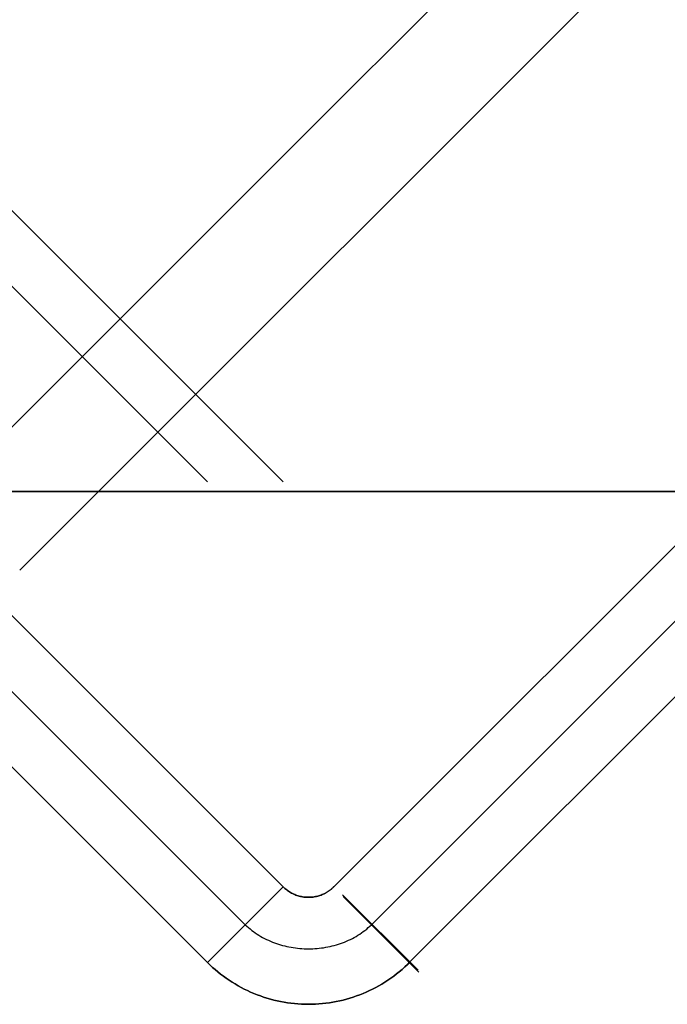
# Model space of a CAD drawing. Header units: millimetres. Extents: x -630 to 192, y -7 to 1615.
# Tile 16 of 249: x -599.59 to -590.51, y -7.19 to 6.62. Entities that reach past the tile are written whole.
import ezdxf

# ---------------------------------------------------------------- set-up
doc = ezdxf.new("R2010")
doc.units = ezdxf.units.MM
doc.header["$MEASUREMENT"] = 0
doc.layers.add('OVIDIO 160x80x72h', color=7, linetype='Continuous')

msp = doc.modelspace()

# ---------------------------------------------------------------- linework, layer by layer
at = {"layer": 'OVIDIO 160x80x72h', "extrusion": (0.2028516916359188, 0.1089792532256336, 0.9731262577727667)}
for points in [[(290.562993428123, 519.5545148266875), (290.562993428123, 680.2103592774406)], [(290.562993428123, 680.2103592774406), (290.562993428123, 519.5545148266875)]]:
    msp.add_lwpolyline(points, dxfattribs=at)
at = {"layer": 'OVIDIO 160x80x72h', "extrusion": (0.2028516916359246, 0.1089792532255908, 0.9731262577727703)}
msp.add_lwpolyline([(290.2675234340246, 680.2103592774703), (290.2675234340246, 519.5545148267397)], dxfattribs=at)
at = {"layer": 'OVIDIO 160x80x72h', "extrusion": (0.2028516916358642, 0.1089792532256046, 0.9731262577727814)}
for points in [[(289.9720534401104, 519.5545148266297), (289.9720534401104, 680.2103592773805)], [(289.9720534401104, 680.2103592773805), (289.9720534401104, 519.5545148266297)]]:
    msp.add_lwpolyline(points, dxfattribs=at)
at = {"layer": 'OVIDIO 160x80x72h', "extrusion": (-0.2655604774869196, 0.8811853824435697, 0.3911393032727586)}
for points in [[(532.4614520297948, 531.9455427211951), (578.7817514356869, 592.063838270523)], [(578.7817514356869, 592.063838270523), (532.4614520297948, 531.9455427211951)]]:
    msp.add_lwpolyline(points, dxfattribs=at)
at = {"layer": 'OVIDIO 160x80x72h', "extrusion": (-0.2655070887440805, 0.8812084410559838, 0.3911235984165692)}
for points in [[(578.0691766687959, 592.6181886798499), (532.4494408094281, 533.3980644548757)], [(532.4494408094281, 533.3980644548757), (578.0691766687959, 592.6181886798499)]]:
    msp.add_lwpolyline(points, dxfattribs=at)
at = {"layer": 'OVIDIO 160x80x72h', "extrusion": (-0.2653523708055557, 0.8812743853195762, 0.3910800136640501)}
msp.add_lwpolyline([(568.1604525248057, 582.8888435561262), (523.8475339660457, 525.3336986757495)], dxfattribs=at)
at = {"layer": 'OVIDIO 160x80x72h'}
for points in [[(-564.4672755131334, 36.14162129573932), (-600.6586368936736, -0.0497400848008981)], [(-563.4067647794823, 35.08111056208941), (-599.5907562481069, -1.102880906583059)], [(-595.8983301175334, -5.542165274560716), (-628.4245867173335, 26.98409132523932)], [(-628.4245867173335, 26.98409132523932), (-595.8983301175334, -5.542165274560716)], [(-596.4286602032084, -6.072495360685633), (-628.9549168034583, 26.45376123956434)], [(-629.4852440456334, 25.92343399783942), (-596.9589874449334, -6.602822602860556)], [(-596.9589874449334, -6.602822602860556), (-629.4852440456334, 25.92343399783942)], [(-576.9827732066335, 11.60472365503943), (-594.6528839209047, -6.065387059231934)], [(-596.9589874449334, -6.602822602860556), (-595.8983301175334, -5.542165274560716)], [(-595.8983301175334, -5.542165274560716), (-596.9589874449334, -6.602822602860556)]]:
    msp.add_lwpolyline(points, dxfattribs=at)
at = {"layer": 'OVIDIO 160x80x72h', "extrusion": (-0.000405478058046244, -0.0004054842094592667, 0.9999998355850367)}
for points in [[(-595.18480840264, -5.536678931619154), (-577.5132120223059, 12.13518263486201)], [(-577.5132120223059, 12.13518263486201), (-595.18480840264, -5.536678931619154)]]:
    msp.add_lwpolyline(points, dxfattribs=at)
at = {"layer": 'OVIDIO 160x80x72h', "extrusion": (-8.002787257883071e-07, -8.002763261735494e-07, 0.9999999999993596)}
for points in [[(-594.1210881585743, -6.593952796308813), (-576.4525660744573, 11.07451630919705)], [(-576.4525660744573, 11.07451630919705), (-594.1210881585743, -6.593952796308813)]]:
    msp.add_lwpolyline(points, dxfattribs=at)
at = {"layer": 'OVIDIO 160x80x72h', "extrusion": (0, 1, 0)}
for points in [[(603.7904865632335, 719.8661606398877), (219.1110592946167, 719.8661608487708)], [(603.7904865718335, 721.3661611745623), (219.1110592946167, 721.3661611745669)], [(219.1110592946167, 719.8661608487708), (603.7904865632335, 719.8661606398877)], [(219.1110592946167, 721.3661611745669), (603.7904865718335, 721.3661611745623)], [(603.791869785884, 719.4810376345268), (219.1110592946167, 719.4810376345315)], [(219.1110592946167, 717.5773067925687), (603.4109550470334, 717.5773067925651)], [(603.4109550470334, 717.5773067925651), (219.1110592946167, 717.5773067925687)], [(603.7904865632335, 719.8256670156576), (219.1110592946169, 719.8256670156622)]]:
    msp.add_lwpolyline(points, dxfattribs=at)
at = {"layer": 'OVIDIO 160x80x72h', "extrusion": (-7.538766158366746e-07, 0.9999999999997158, 0)}
for points in [[(219.1110550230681, 718.9195270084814), (603.4109507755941, 718.9189475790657)], [(603.4109507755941, 718.9189475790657), (219.1110550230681, 718.9195270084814)]]:
    msp.add_lwpolyline(points, dxfattribs=at)
at = {"layer": 'OVIDIO 160x80x72h', "extrusion": (0.0002316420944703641, 0.9998841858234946, -0.01521713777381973)}
for points in [[(606.8597318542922, 719.8631165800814), (595.8970301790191, -0.2202599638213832)], [(595.8970301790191, -0.2202599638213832), (606.8597318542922, 719.8631165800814)]]:
    msp.add_lwpolyline(points, dxfattribs=at)
at = {"layer": 'OVIDIO 160x80x72h', "extrusion": (0.9998844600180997, 0.0002316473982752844, 0.01519911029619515)}
for points in [[(-5.398821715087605, 8.882453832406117), (5.577491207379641, 728.9894631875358)], [(5.577491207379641, 728.9894631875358), (-5.398821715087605, 8.882453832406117)]]:
    msp.add_lwpolyline(points, dxfattribs=at)
at = {"layer": 'OVIDIO 160x80x72h', "extrusion": (0.9998841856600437, 0.000231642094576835, 0.01521714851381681)}
msp.add_lwpolyline([(-5.550990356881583, 8.905068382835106), (5.411911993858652, 729.0021340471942)], dxfattribs=at)
at = {"layer": 'OVIDIO 160x80x72h', "extrusion": (0.0002316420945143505, 0.9998841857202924, -0.01521714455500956)}
for points in [[(607.9201385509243, 719.8469727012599), (596.9574417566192, -0.2364039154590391)], [(596.9574417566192, -0.2364039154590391), (607.9201385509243, 719.8469727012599)]]:
    msp.add_lwpolyline(points, dxfattribs=at)
at = {"layer": 'OVIDIO 160x80x72h', "extrusion": (0.9998846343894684, 0.0002316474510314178, 0.015187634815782)}
for points in [[(-6.456310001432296, 8.889465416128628), (4.528146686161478, 728.9866211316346)], [(4.528146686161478, 728.9866211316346), (-6.456310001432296, 8.889465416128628)]]:
    msp.add_lwpolyline(points, dxfattribs=at)
at = {"layer": 'OVIDIO 160x80x72h', "extrusion": (0.9998841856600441, 0.0002316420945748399, 0.01521714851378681)}
msp.add_lwpolyline([(-7.050831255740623, 8.928848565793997), (3.911967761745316, 729.0191268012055)], dxfattribs=at)
at = {"layer": 'OVIDIO 160x80x72h', "extrusion": (-0.01521962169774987, 0.01521962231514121, 0.9997683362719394)}
msp.add_lwpolyline([(-594.0633803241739, -6.738051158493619), (-595.1241291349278, -5.677548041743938)], dxfattribs=at)
at = {"layer": 'OVIDIO 160x80x72h', "extrusion": (-0.01418311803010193, 0.01409696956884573, 0.9998000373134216)}
for points in [[(-595.1272363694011, -5.652863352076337), (-594.0632150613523, -6.710210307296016)], [(-594.0632150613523, -6.710210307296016), (-595.1272363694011, -5.652863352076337)]]:
    msp.add_lwpolyline(points, dxfattribs=at)
at = {"layer": 'OVIDIO 160x80x72h'}
for points in [[(-595.8983301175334, -5.542165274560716, -0.1338388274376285), (-595.8865241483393, -5.553583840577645, -0.1348928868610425), (-595.8743455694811, -5.564604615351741, -0.1359423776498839), (-595.8618102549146, -5.575218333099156, -0.1369869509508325), (-595.8489340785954, -5.585415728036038, -0.1380262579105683), (-595.8357329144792, -5.595187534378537, -0.1390599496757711), (-595.8222226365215, -5.604524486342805, -0.1400876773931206), (-595.8084191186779, -5.61341731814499, -0.1411090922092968), (-595.7943382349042, -5.62185676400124, -0.1421238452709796), (-595.7799958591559, -5.629833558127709, -0.1431315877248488), (-595.7654078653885, -5.637338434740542, -0.1441319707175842), (-595.7505901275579, -5.644362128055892, -0.1451246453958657), (-595.7355585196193, -5.650895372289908, -0.1461092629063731), (-595.7203289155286, -5.656928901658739, -0.1470854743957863), (-595.7049171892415, -5.662453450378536, -0.1480529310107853), (-595.6893392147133, -5.667459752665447, -0.1490112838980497), (-595.6736108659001, -5.671938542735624, -0.1499601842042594), (-595.6577480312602, -5.675882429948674, -0.1508988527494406), (-595.6417666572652, -5.67929152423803, -0.1518247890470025), (-595.6256827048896, -5.682167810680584, -0.1527350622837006), (-595.6095121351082, -5.684513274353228, -0.1536267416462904), (-595.5932709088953, -5.686329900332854, -0.1544968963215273), (-595.5769749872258, -5.687619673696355, -0.1553425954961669), (-595.5606403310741, -5.688384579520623, -0.1561609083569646), (-595.5442829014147, -5.688626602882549, -0.1569489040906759), (-595.5279186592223, -5.688347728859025, -0.1577036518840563), (-595.5115635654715, -5.687549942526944, -0.1584222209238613), (-595.495233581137, -5.686235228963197, -0.1591016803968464), (-595.478944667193, -5.684405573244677, -0.1597390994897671), (-595.4627127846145, -5.682062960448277, -0.1603315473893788), (-595.4465538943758, -5.679209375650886, -0.160876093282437), (-595.4304839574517, -5.675846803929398, -0.1613698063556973), (-595.4145189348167, -5.671977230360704, -0.1618097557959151), (-595.3986744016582, -5.667601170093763, -0.1621941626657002), (-595.3829643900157, -5.662713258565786, -0.16252585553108), (-595.3674025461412, -5.657306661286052, -0.1628088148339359), (-595.3520025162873, -5.651374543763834, -0.1630470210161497), (-595.3367779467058, -5.644910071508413, -0.1632444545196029), (-595.3217424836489, -5.637906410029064, -0.1634050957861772), (-595.3142999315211, -5.634200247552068, -0.1634728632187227), (-595.3069097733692, -5.630356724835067, -0.163532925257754), (-595.2995737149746, -5.626374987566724, -0.1635857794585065), (-595.2922934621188, -5.622254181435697, -0.1636319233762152), (-595.2850707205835, -5.617993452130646, -0.1636718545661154), (-595.2779071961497, -5.613591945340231, -0.1637060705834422), (-595.2708045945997, -5.609048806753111, -0.1637350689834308), (-595.2637646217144, -5.604363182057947, -0.1637593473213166), (-595.2567889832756, -5.599534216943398, -0.1637794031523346), (-595.2498793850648, -5.594561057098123, -0.1637957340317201), (-595.2430375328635, -5.589442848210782, -0.1638088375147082), (-595.2362651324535, -5.584178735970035, -0.1638192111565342), (-595.229563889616, -5.578767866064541, -0.1638273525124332), (-595.2229355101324, -5.57320938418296, -0.1638337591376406), (-595.2163816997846, -5.567502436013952, -0.1638389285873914), (-595.2099041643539, -5.561646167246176, -0.1638433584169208), (-595.2035046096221, -5.555639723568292, -0.1638475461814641), (-595.1971847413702, -5.54948225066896, -0.1638519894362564), (-595.1909462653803, -5.543172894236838, -0.163857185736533), (-595.1847908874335, -5.536710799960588, -0.1638636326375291)], [(-595.1847908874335, -5.536710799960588, -0.1638636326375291), (-595.1909462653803, -5.543172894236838, -0.163857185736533), (-595.1971847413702, -5.54948225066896, -0.1638519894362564), (-595.2035046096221, -5.555639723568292, -0.1638475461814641), (-595.2099041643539, -5.561646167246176, -0.1638433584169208), (-595.2163816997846, -5.567502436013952, -0.1638389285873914), (-595.2229355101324, -5.57320938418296, -0.1638337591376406), (-595.229563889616, -5.578767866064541, -0.1638273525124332), (-595.2362651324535, -5.584178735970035, -0.1638192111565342), (-595.2430375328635, -5.589442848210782, -0.1638088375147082), (-595.2498793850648, -5.594561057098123, -0.1637957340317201), (-595.2567889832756, -5.599534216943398, -0.1637794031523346), (-595.2637646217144, -5.604363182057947, -0.1637593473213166), (-595.2708045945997, -5.609048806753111, -0.1637350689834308), (-595.2779071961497, -5.613591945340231, -0.1637060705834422), (-595.2850707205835, -5.617993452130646, -0.1636718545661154), (-595.2922934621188, -5.622254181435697, -0.1636319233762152), (-595.2995737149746, -5.626374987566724, -0.1635857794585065), (-595.3069097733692, -5.630356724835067, -0.163532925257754), (-595.3142999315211, -5.634200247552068, -0.1634728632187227), (-595.3217424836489, -5.637906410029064, -0.1634050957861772), (-595.3367779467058, -5.644910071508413, -0.1632444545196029), (-595.3520025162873, -5.651374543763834, -0.1630470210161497), (-595.3674025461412, -5.657306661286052, -0.1628088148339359), (-595.3829643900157, -5.662713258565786, -0.16252585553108), (-595.3986744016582, -5.667601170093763, -0.1621941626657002), (-595.4145189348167, -5.671977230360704, -0.1618097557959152), (-595.4304839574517, -5.675846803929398, -0.1613698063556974), (-595.4465538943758, -5.679209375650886, -0.1608760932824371), (-595.4627127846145, -5.682062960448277, -0.1603315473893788), (-595.478944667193, -5.684405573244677, -0.1597390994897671), (-595.495233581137, -5.686235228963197, -0.1591016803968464), (-595.5115635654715, -5.687549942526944, -0.1584222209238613), (-595.5279186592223, -5.688347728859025, -0.1577036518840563), (-595.5442829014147, -5.688626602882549, -0.1569489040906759), (-595.5606403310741, -5.688384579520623, -0.1561609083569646), (-595.5769749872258, -5.687619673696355, -0.1553425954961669), (-595.5932709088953, -5.686329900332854, -0.1544968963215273), (-595.6095121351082, -5.684513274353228, -0.1536267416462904), (-595.6256827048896, -5.682167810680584, -0.1527350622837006), (-595.6417666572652, -5.67929152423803, -0.1518247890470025), (-595.6577480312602, -5.675882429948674, -0.1508988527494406), (-595.6736108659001, -5.671938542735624, -0.1499601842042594), (-595.6893392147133, -5.667459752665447, -0.1490112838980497), (-595.7049171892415, -5.662453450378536, -0.1480529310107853), (-595.7203289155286, -5.656928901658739, -0.1470854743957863), (-595.7355585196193, -5.650895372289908, -0.1461092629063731), (-595.7505901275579, -5.644362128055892, -0.1451246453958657), (-595.7654078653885, -5.637338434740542, -0.1441319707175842), (-595.7799958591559, -5.629833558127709, -0.1431315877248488), (-595.7943382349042, -5.62185676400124, -0.1421238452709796), (-595.8084191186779, -5.61341731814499, -0.1411090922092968), (-595.8222226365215, -5.604524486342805, -0.1400876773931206), (-595.8357329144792, -5.595187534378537, -0.1390599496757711), (-595.8489340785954, -5.585415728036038, -0.1380262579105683), (-595.8618102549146, -5.575218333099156, -0.1369869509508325), (-595.8743455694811, -5.564604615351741, -0.1359423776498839), (-595.8865241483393, -5.553583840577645, -0.1348928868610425), (-595.8983301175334, -5.542165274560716, -0.1338388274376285)], [(-596.4286564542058, -6.072491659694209, -0.1338388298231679), (-596.406627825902, -6.093304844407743, -0.1342289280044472), (-596.3840649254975, -6.113457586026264, -0.1346179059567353), (-596.3609850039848, -6.132949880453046, -0.1350056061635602), (-596.3374053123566, -6.151781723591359, -0.1353918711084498), (-596.3133431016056, -6.169953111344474, -0.1357765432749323), (-596.2888156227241, -6.18746403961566, -0.1361594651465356), (-596.2638401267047, -6.204314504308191, -0.1365404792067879), (-596.2384338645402, -6.220504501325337, -0.1369194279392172), (-596.2126140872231, -6.236034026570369, -0.1372961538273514), (-596.186398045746, -6.250903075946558, -0.1376704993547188), (-596.1598029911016, -6.265111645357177, -0.1380423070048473), (-596.1328461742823, -6.278659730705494, -0.138411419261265), (-596.105544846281, -6.291547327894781, -0.1387776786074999), (-596.0779162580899, -6.303774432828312, -0.1391409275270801), (-596.0499776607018, -6.315341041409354, -0.1395010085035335), (-596.0217463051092, -6.326247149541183, -0.1398577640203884), (-595.9932394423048, -6.336492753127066, -0.1402110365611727), (-595.9644743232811, -6.346077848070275, -0.1405606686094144), (-595.935468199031, -6.355002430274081, -0.1409065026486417), (-595.9062383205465, -6.363266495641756, -0.1412483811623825), (-595.8768019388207, -6.370870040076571, -0.1415861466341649), (-595.847176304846, -6.377813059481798, -0.141919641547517), (-595.817378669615, -6.384095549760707, -0.1422487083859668), (-595.7874262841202, -6.389717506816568, -0.1425731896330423), (-595.7573363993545, -6.394678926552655, -0.1428929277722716), (-595.72712626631, -6.398979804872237, -0.1432077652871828), (-595.6968131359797, -6.402620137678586, -0.1435175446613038), (-595.6664142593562, -6.405599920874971, -0.1438221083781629), (-595.6359468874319, -6.407919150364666, -0.1441212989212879), (-595.6054282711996, -6.409577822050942, -0.144414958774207), (-595.5748756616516, -6.410575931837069, -0.1447029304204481), (-595.5443063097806, -6.410913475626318, -0.1449850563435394), (-595.5137374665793, -6.41059044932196, -0.1452611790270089), (-595.4831863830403, -6.409606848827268, -0.1455311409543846), (-595.4526703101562, -6.407962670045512, -0.1457947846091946), (-595.4222064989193, -6.405657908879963, -0.1460519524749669), (-595.3918122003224, -6.402692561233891, -0.1463024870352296), (-595.3615046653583, -6.399066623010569, -0.1465462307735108), (-595.3313011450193, -6.394780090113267, -0.1467830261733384), (-595.301218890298, -6.389832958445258, -0.1470127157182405), (-595.2712751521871, -6.384225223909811, -0.1472351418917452), (-595.2414871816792, -6.377956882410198, -0.1474501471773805), (-595.2118722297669, -6.371027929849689, -0.1476575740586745), (-595.1824475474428, -6.363438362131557, -0.1478572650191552), (-595.1532303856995, -6.355188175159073, -0.1480490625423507), (-595.1242379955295, -6.346277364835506, -0.148232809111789), (-595.0954876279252, -6.336705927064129, -0.1484083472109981), (-595.0669965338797, -6.326473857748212, -0.1485755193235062), (-595.0387819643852, -6.315581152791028, -0.1487341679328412), (-595.0108611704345, -6.304027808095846, -0.1488841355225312), (-594.98325140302, -6.291813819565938, -0.1490252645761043), (-594.9559699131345, -6.278939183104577, -0.1491573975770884), (-594.9290339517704, -6.265403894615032, -0.1492803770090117), (-594.9024607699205, -6.251207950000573, -0.1493940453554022), (-594.8762676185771, -6.236351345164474, -0.149498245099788), (-594.8504717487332, -6.220834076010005, -0.1495928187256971), (-594.8250904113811, -6.204656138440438, -0.1496776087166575), (-594.8001408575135, -6.187817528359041, -0.1497524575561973), (-594.7756403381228, -6.170318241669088, -0.1498172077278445), (-594.7516061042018, -6.15215827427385, -0.1498717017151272), (-594.7280554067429, -6.133337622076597, -0.1499157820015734), (-594.705005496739, -6.113856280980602, -0.1499492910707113), (-594.6824736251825, -6.093714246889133, -0.1499720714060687), (-594.6604770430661, -6.072911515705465, -0.1499839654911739), (-594.6544067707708, -6.06695908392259, -0.1499853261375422)], [(-594.1210880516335, -6.593952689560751, -0.1338671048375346), (-594.15740945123, -6.630258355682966, -0.1338535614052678), (-594.1944610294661, -6.665389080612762, -0.1338425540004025), (-594.2322234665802, -6.699349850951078, -0.1338338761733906), (-594.2706774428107, -6.732145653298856, -0.1338273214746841), (-594.3098036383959, -6.763781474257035, -0.1338226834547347), (-594.3495827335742, -6.794262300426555, -0.1338197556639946), (-594.3899954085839, -6.823593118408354, -0.1338183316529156), (-594.4310223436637, -6.851778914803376, -0.1338182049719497), (-594.4726442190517, -6.878824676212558, -0.1338191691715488), (-594.5148417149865, -6.904735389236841, -0.1338210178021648), (-594.5575955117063, -6.929516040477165, -0.1338235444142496), (-594.6008862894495, -6.953171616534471, -0.1338265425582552), (-594.6446947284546, -6.975707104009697, -0.1338298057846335), (-594.68900150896, -6.997127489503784, -0.1338331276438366), (-594.7337873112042, -7.017437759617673, -0.1338363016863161), (-594.7790328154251, -7.036642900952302, -0.1338391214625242), (-594.8247174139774, -7.05474573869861, -0.1338414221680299), (-594.8708153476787, -7.07174045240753, -0.1338432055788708), (-594.9172995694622, -7.087619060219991, -0.1338445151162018), (-594.9641430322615, -7.102373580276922, -0.1338453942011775), (-595.01131868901, -7.115996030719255, -0.1338458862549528), (-595.0587994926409, -7.128478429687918, -0.1338460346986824), (-595.106558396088, -7.139812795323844, -0.1338458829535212), (-595.1545683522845, -7.14999114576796, -0.133845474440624), (-595.2028023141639, -7.159005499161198, -0.1338448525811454), (-595.2512332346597, -7.166847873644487, -0.1338440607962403), (-595.2998340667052, -7.173510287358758, -0.1338431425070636), (-595.3485777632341, -7.178984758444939, -0.1338421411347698), (-595.3974372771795, -7.183263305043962, -0.1338411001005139), (-595.4463855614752, -7.186337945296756, -0.1338400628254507), (-595.4953955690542, -7.188200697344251, -0.1338390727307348), (-595.5444402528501, -7.188843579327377, -0.1338381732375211), (-595.5934921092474, -7.188261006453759, -0.1338373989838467), (-595.6425218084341, -7.186456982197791, -0.133836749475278), (-595.6914995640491, -7.183437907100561, -0.1338362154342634), (-595.7403955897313, -7.179210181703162, -0.1338357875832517), (-595.7891800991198, -7.173780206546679, -0.1338354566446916), (-595.8378233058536, -7.167154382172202, -0.1338352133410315), (-595.8862954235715, -7.15933910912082, -0.1338350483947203), (-595.9345666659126, -7.150340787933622, -0.1338349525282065), (-595.9826072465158, -7.140165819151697, -0.1338349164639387), (-596.0303873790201, -7.128820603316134, -0.1338349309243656), (-596.0778772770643, -7.116311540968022, -0.1338349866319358), (-596.1250471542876, -7.10264503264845, -0.1338350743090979), (-596.1718672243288, -7.087827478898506, -0.1338351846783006), (-596.218307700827, -7.07186528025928, -0.1338353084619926), (-596.2643387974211, -7.054764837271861, -0.1338354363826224), (-596.3099307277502, -7.036532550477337, -0.1338355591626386), (-596.3550545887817, -7.017176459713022, -0.1338356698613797), (-596.3996850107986, -6.996711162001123, -0.1338357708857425), (-596.4437975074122, -6.975152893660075, -0.1338358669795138), (-596.4873675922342, -6.952517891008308, -0.1338359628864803), (-596.5303707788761, -6.928822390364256, -0.1338360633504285), (-596.5727825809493, -6.904082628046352, -0.1338361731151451), (-596.6145785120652, -6.878314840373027, -0.133836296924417), (-596.6557340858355, -6.851535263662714, -0.1338364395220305), (-596.6962248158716, -6.823760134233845, -0.1338366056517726), (-596.736026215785, -6.795005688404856, -0.1338368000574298), (-596.7751137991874, -6.765288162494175, -0.1338370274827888), (-596.8134630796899, -6.734623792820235, -0.1338372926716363), (-596.8510495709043, -6.703028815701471, -0.1338376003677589), (-596.887848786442, -6.670519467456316, -0.1338379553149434), (-596.9238362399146, -6.6371119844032, -0.1338383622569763), (-596.9589874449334, -6.602822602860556, -0.1338388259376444)], [(-596.9589874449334, -6.602822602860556, -0.1338388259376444), (-596.9238362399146, -6.6371119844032, -0.1338383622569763), (-596.887848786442, -6.670519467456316, -0.1338379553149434), (-596.8510495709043, -6.703028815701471, -0.1338376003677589), (-596.8134630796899, -6.734623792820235, -0.1338372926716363), (-596.7751137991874, -6.765288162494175, -0.1338370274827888), (-596.736026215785, -6.795005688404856, -0.1338368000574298), (-596.6962248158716, -6.823760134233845, -0.1338366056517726), (-596.6557340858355, -6.851535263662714, -0.1338364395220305), (-596.6145785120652, -6.878314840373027, -0.133836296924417), (-596.5727825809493, -6.904082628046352, -0.1338361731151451), (-596.5303707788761, -6.928822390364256, -0.1338360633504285), (-596.4873675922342, -6.952517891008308, -0.1338359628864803), (-596.4437975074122, -6.975152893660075, -0.1338358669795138), (-596.3996850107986, -6.996711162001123, -0.1338357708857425), (-596.3550545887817, -7.017176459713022, -0.1338356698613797), (-596.3099307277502, -7.036532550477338, -0.1338355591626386), (-596.2643387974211, -7.054764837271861, -0.1338354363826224), (-596.218307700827, -7.07186528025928, -0.1338353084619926), (-596.1718672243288, -7.087827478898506, -0.1338351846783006), (-596.1250471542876, -7.10264503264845, -0.1338350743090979), (-596.0778772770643, -7.116311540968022, -0.1338349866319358), (-596.0303873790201, -7.128820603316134, -0.1338349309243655), (-595.9826072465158, -7.140165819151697, -0.1338349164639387), (-595.9345666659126, -7.150340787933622, -0.1338349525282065), (-595.8862954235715, -7.15933910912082, -0.1338350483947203), (-595.8378233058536, -7.167154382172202, -0.1338352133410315), (-595.7891800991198, -7.173780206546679, -0.1338354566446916), (-595.7403955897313, -7.179210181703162, -0.1338357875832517), (-595.6914995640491, -7.183437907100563, -0.1338362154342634), (-595.6425218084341, -7.186456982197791, -0.1338367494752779), (-595.5934921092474, -7.188261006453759, -0.1338373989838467), (-595.5444402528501, -7.188843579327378, -0.1338381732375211), (-595.4953955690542, -7.188200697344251, -0.1338390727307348), (-595.4463855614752, -7.186337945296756, -0.1338400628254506), (-595.3974372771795, -7.183263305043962, -0.1338411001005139), (-595.3485777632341, -7.178984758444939, -0.1338421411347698), (-595.2998340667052, -7.173510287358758, -0.1338431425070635), (-595.2512332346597, -7.166847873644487, -0.1338440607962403), (-595.2028023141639, -7.159005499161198, -0.1338448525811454), (-595.1545683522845, -7.14999114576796, -0.1338454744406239), (-595.106558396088, -7.139812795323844, -0.1338458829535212), (-595.0587994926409, -7.128478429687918, -0.1338460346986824), (-595.01131868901, -7.115996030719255, -0.1338458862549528), (-594.9641430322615, -7.102373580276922, -0.1338453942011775), (-594.9172995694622, -7.087619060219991, -0.1338445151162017), (-594.8708153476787, -7.07174045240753, -0.1338432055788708), (-594.8247174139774, -7.05474573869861, -0.1338414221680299), (-594.7790328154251, -7.036642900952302, -0.1338391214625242), (-594.7337873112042, -7.017437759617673, -0.1338363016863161), (-594.68900150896, -6.997127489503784, -0.1338331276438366), (-594.6446947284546, -6.975707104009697, -0.1338298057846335), (-594.6008862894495, -6.953171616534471, -0.1338265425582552), (-594.5575955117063, -6.929516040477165, -0.1338235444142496), (-594.5148417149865, -6.904735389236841, -0.1338210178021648), (-594.4726442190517, -6.878824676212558, -0.1338191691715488), (-594.4310223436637, -6.851778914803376, -0.1338182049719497), (-594.3899954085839, -6.823593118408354, -0.1338183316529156), (-594.3495827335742, -6.794262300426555, -0.1338197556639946), (-594.3098036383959, -6.763781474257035, -0.1338226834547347), (-594.2706774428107, -6.732145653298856, -0.1338273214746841), (-594.2322234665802, -6.699349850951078, -0.1338338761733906), (-594.1944610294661, -6.665389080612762, -0.1338425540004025), (-594.15740945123, -6.630258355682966, -0.1338535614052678), (-594.1210880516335, -6.593952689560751, -0.1338671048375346)]]:
    msp.add_polyline3d(points, dxfattribs=at)

doc.saveas('drawing.dxf')
